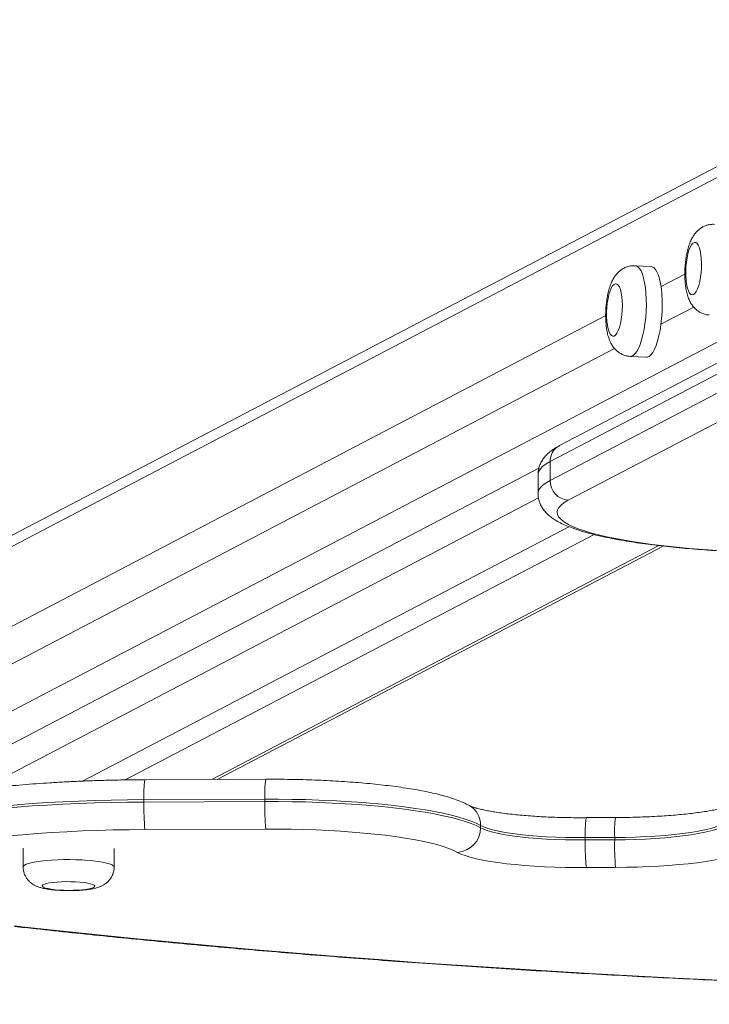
# Model space of a CAD drawing. Header units: millimetres. Extents: x 4385 to 11928, y 17253 to 36963.
# Tile 203 of 256: x 7692.443 to 7692.732, y 18767.579 to 18767.993. Entities that reach past the tile are written whole.
import ezdxf

# ---------------------------------------------------------------- set-up
doc = ezdxf.new("R2010")
doc.units = ezdxf.units.MM
doc.layers.add('БЛАГО_Ботаническая_Р$0$БЛАГО_МАФ', color=7, linetype='Continuous', lineweight=0, true_color=0x000000)

# ---------------------------------------------------------------- blocks, each defined once
blk = doc.blocks.new('БЛАГО_Ботаническая_Р$0$дио 1.15')
at = {"layer": 'БЛАГО_Ботаническая_Р$0$БЛАГО_МАФ'}
for p, q in [((-1.40276868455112, 0.1224859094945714), (-1.76845709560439, 0.8160767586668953)), ((-1.396991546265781, 0.1203266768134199), (-1.761754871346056, 0.8121631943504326)), ((-1.535603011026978, 0.2805655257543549), (-1.809470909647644, 0.8000032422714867)), ((-1.521772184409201, 0.2843692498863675), (-1.79363460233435, 0.8000032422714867)), ((-1.812531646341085, 0.768210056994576), (-1.446843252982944, 0.07461901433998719)), ((-1.585925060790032, 0.3121827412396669), (-1.72942776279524, 0.5843602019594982)), ((-1.598357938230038, 0.3123270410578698), (-1.721390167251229, 0.5456787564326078)), ((-1.746175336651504, 0.5281380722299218), (-1.754093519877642, 0.5281380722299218)), ((-1.610459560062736, 0.2995006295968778), (-1.717954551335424, 0.503383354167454)), ((-1.754093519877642, 0.4899972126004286), (-1.746175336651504, 0.4899972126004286)), ((-1.753953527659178, 0.4900158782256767), (-1.754093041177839, 0.4899972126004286)), ((-1.613723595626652, 0.2888542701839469), (-1.717390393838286, 0.485476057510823)), ((-1.737829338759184, 0.4263361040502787), (-1.73820235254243, 0.4771066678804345)), ((-1.726639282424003, 0.4775503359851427), (-1.726266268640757, 0.4267797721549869)), ((-1.726639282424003, 0.4775503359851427), (-1.725649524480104, 0.4775503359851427)), ((-1.725276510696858, 0.4267797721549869), (-1.725649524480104, 0.4775503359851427)), ((-1.716905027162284, 0.4264098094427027), (-1.71727804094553, 0.4771803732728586)), ((-1.618274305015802, 0.2617062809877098), (-1.717071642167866, 0.4490924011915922)), ((-1.717055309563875, 0.4468625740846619), (-1.618470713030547, 0.2598801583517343)), ((-1.726266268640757, 0.4267797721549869), (-1.725276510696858, 0.4267797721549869)), ((-1.736979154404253, 0.3361987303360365), (-1.735989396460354, 0.3361987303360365)), ((-1.588577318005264, 0.3125268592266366), (-1.596495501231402, 0.3125268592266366)), ((-1.591062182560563, 0.3074959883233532), (-1.503614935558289, 0.1416373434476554)), ((-1.583143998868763, 0.3074959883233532), (-1.591062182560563, 0.3074959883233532)), ((-1.495696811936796, 0.1416373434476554), (-1.583143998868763, 0.3074959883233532)), ((-1.488994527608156, 0.1377235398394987), (-1.57644177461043, 0.3035821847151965)), ((-1.511933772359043, 0.1339786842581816), (-1.599381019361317, 0.2998373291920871)), ((-1.753435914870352, 0.279426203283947), (-1.753525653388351, 0.2916399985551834)), ((-1.741963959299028, 0.2922681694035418), (-1.740974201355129, 0.2922681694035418)), ((-1.741963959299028, 0.2922681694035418), (-1.741872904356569, 0.2798698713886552)), ((-1.740883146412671, 0.2798698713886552), (-1.740974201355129, 0.2922681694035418)), ((-1.732511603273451, 0.279500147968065), (-1.732601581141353, 0.2917431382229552)), ((-1.741872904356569, 0.2798698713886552), (-1.740883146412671, 0.2798698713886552)), ((-1.538873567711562, 0.2740282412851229), (-1.539224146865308, 0.2673270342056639)), ((-1.501135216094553, 0.2653343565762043), (-1.500784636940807, 0.272035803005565)), ((-1.518121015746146, 0.2474079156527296), (-1.525357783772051, 0.2611336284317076)), ((-1.504280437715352, 0.2511932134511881), (-1.509521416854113, 0.2611336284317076))]:
    blk.add_line(p, q, dxfattribs=at)
at = {"layer": 'БЛАГО_Ботаническая_Р$0$БЛАГО_МАФ', "flags": 128}
for points in [[(-1.74177784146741, 0.5962375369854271), (-1.740689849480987, 0.5939811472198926), (-1.739623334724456, 0.5913801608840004), (-1.738581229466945, 0.5884422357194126), (-1.73756652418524, 0.5851750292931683), (-1.736582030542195, 0.5815883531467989), (-1.735630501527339, 0.5776920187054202), (-1.734714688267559, 0.5734970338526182), (-1.733837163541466, 0.5690153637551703), (-1.733000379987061, 0.5642594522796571), (-1.732206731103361, 0.5592427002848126), (-1.731458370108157, 0.5539794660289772), (-1.730757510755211, 0.5484845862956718), (-1.730106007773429, 0.5427733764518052), (-1.72950583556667, 0.5368621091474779), (-1.728958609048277, 0.53076705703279), (-1.728465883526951, 0.5245059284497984), (-1.728029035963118, 0.5180961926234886), (-1.727649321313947, 0.5115555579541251), (-1.727327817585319, 0.5049031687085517), (-1.727065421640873, 0.4981572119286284), (-1.726862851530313, 0.4913368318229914), (-1.726720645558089, 0.4844614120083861), (-1.726639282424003, 0.4775503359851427)], [(-1.725649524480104, 0.4775503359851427), (-1.725730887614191, 0.4844614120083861), (-1.725873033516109, 0.4913368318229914), (-1.726075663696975, 0.4981572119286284), (-1.726338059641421, 0.5049031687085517), (-1.726659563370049, 0.5115555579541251), (-1.727039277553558, 0.5180961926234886), (-1.727476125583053, 0.5245059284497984), (-1.727968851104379, 0.53076705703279), (-1.728516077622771, 0.5368621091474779), (-1.729116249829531, 0.5427733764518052), (-1.729767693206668, 0.5484845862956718), (-1.730468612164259, 0.5539794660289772), (-1.731216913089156, 0.5592427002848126), (-1.732010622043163, 0.5642594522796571), (-1.732847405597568, 0.5690153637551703), (-1.73372493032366, 0.5734970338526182), (-1.734640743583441, 0.5776920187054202), (-1.735592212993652, 0.5815883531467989), (-1.736576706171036, 0.5851750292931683), (-1.737591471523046, 0.5884422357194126), (-1.738633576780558, 0.5913801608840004), (-1.739700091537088, 0.5939811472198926), (-1.740788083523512, 0.5962375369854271)], [(-1.73820235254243, 0.4771066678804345), (-1.738282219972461, 0.4837755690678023), (-1.738423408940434, 0.4904073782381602), (-1.738625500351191, 0.4969819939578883), (-1.738887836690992, 0.5034788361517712), (-1.739209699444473, 0.5098780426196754), (-1.739590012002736, 0.5161599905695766), (-1.74002763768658, 0.5223050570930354), (-1.740521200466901, 0.528294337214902), (-1.741069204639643, 0.5341096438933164), (-1.741669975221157, 0.539732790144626), (-1.742321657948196, 0.5451465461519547), (-1.743022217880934, 0.5503341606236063), (-1.74376950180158, 0.5552798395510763), (-1.744561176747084, 0.5599682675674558), (-1.745394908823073, 0.5643848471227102), (-1.746268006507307, 0.5685159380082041), (-1.74717783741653, 0.5723490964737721), (-1.748121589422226, 0.5758723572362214), (-1.749096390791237, 0.5790749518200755), (-1.750099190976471, 0.5819465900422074), (-1.751126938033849, 0.5844791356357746), (-1.752176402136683, 0.5866642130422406)], [(-1.778875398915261, 0.5317797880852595), (-1.779211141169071, 0.5286786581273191), (-1.780895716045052, 0.5127262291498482), (-1.782529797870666, 0.4965840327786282), (-1.784112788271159, 0.4802585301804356), (-1.785644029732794, 0.4637549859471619), (-1.78712310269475, 0.4470798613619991), (-1.78854934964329, 0.4302388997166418), (-1.789922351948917, 0.4132380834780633), (-1.79124157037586, 0.3960836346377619), (-1.792506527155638, 0.3787815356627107), (-1.793716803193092, 0.3613382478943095), (-1.794871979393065, 0.3437599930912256), (-1.795971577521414, 0.3260532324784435), (-1.79701517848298, 0.3082239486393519), (-1.798002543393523, 0.2902786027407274), (-1.798933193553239, 0.2722238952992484), (-1.799806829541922, 0.2540662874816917), (-1.800623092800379, 0.235812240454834)], [(-1.754092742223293, 0.5281380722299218), (-1.753801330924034, 0.5280567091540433), (-1.75337459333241, 0.5276403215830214), (-1.752961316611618, 0.5268779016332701), (-1.752569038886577, 0.5257838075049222), (-1.7522052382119, 0.5243783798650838), (-1.751876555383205, 0.522687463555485), (-1.751589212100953, 0.5207431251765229), (-1.751348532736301, 0.5185810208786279), (-1.751158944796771, 0.5162418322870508), (-1.751024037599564, 0.5137691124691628), (-1.750946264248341, 0.511208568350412), (-1.750927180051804, 0.5086082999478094), (-1.750967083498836, 0.5060166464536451), (-1.75106519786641, 0.5034817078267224), (-1.751219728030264, 0.5010508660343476), (-1.75142780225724, 0.4987693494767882), (-1.75168547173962, 0.4966797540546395), (-1.751988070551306, 0.4948208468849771), (-1.752329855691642, 0.493227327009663), (-1.752704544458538, 0.4919288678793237), (-1.753105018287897, 0.4909496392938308), (-1.753523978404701, 0.4903080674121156), (-1.753953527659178, 0.4900158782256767)], [(-1.761930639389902, 0.4980375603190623), (-1.761604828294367, 0.4983019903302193), (-1.761292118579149, 0.4989124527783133), (-1.761002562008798, 0.4998490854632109), (-1.76074537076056, 0.5010822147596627), (-1.760528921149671, 0.502572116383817), (-1.760360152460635, 0.5042704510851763), (-1.760244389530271, 0.506123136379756), (-1.760185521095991, 0.5080705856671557), (-1.760185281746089, 0.5100498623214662), (-1.760243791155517, 0.5119977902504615), (-1.760359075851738, 0.513851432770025), (-1.760527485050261, 0.515551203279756), (-1.760743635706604, 0.5170427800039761), (-1.761000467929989, 0.5182778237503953), (-1.761289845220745, 0.5192170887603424), (-1.761602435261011, 0.519829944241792), (-1.761928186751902, 0.5200970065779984), (-1.762256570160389, 0.5200094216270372), (-1.762577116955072, 0.519570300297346), (-1.762879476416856, 0.5187935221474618), (-1.763153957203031, 0.5177042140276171), (-1.763391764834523, 0.5163373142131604), (-1.763585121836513, 0.5147368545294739), (-1.763727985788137, 0.512954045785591), (-1.763815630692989, 0.511046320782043), (-1.7638453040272, 0.5090749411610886), (-1.763816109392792, 0.5071035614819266), (-1.763728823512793, 0.5051951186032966), (-1.763586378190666, 0.5034111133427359), (-1.763393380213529, 0.5018089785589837), (-1.763155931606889, 0.5004401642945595), (-1.762881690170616, 0.4993487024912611), (-1.762579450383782, 0.4985695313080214), (-1.76225902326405, 0.4981277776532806), (-1.761930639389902, 0.4980375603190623)], [(-1.747351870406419, 0.3458196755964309), (-1.746513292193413, 0.3475048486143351), (-1.745695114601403, 0.3495207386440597), (-1.744900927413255, 0.3518584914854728), (-1.744134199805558, 0.3545080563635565), (-1.743398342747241, 0.3574577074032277), (-1.74269652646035, 0.3606942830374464), (-1.742031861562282, 0.3642039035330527), (-1.741407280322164, 0.3679707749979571), (-1.740825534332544, 0.3719786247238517), (-1.740289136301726, 0.3762097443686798), (-1.739800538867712, 0.3806457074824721), (-1.739361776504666, 0.3852666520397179), (-1.738974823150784, 0.3900524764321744), (-1.738641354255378, 0.3949821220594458), (-1.738362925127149, 0.4000340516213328), (-1.738140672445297, 0.4051860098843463), (-1.73797555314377, 0.410415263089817), (-1.737868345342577, 0.415698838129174), (-1.737819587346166, 0.4210135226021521), (-1.737829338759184, 0.4263361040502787)], [(-1.726266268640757, 0.4267797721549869), (-1.726254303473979, 0.4210769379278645), (-1.726302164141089, 0.4153810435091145), (-1.726409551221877, 0.4097145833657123), (-1.72657616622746, 0.4041005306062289), (-1.726801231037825, 0.3985606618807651), (-1.727083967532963, 0.3931174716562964), (-1.727423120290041, 0.3877924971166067), (-1.727817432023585, 0.3826070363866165), (-1.728265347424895, 0.3775816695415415), (-1.728764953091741, 0.3727364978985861), (-1.729314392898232, 0.3680909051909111), (-1.729911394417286, 0.3636633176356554), (-1.730553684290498, 0.3594714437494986), (-1.731238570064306, 0.3555317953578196), (-1.731963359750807, 0.3518604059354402), (-1.732725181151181, 0.3484716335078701), (-1.733521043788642, 0.3453791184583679), (-1.734347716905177, 0.3425950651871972), (-1.735201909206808, 0.3401307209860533), (-1.736080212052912, 0.3379956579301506), (-1.736979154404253, 0.3361987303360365)], [(-1.735989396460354, 0.3361987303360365), (-1.735090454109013, 0.3379956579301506), (-1.734212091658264, 0.3401307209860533), (-1.733357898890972, 0.3425950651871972), (-1.732531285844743, 0.3453791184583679), (-1.731735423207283, 0.3484716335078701), (-1.730973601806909, 0.3518604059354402), (-1.730248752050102, 0.3555317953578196), (-1.729563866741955, 0.3594714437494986), (-1.728921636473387, 0.3636633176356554), (-1.728324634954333, 0.3680909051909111), (-1.727775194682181, 0.3727364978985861), (-1.727275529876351, 0.3775816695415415), (-1.726827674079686, 0.3826070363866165), (-1.726433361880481, 0.3877924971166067), (-1.726094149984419, 0.3931174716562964), (-1.725811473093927, 0.3985606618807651), (-1.725586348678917, 0.4041005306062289), (-1.725419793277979, 0.4097145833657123), (-1.725312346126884, 0.4153810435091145), (-1.725264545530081, 0.4210769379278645), (-1.725276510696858, 0.4267797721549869)], [(-1.753525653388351, 0.2916399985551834), (-1.75355263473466, 0.296077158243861), (-1.753516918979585, 0.3005124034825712), (-1.753418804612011, 0.3049129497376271), (-1.753258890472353, 0.309247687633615), (-1.753038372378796, 0.3134847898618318), (-1.752758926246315, 0.3175938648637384), (-1.7524224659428, 0.321544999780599), (-1.752031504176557, 0.3253097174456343), (-1.751588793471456, 0.3288609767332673), (-1.75109762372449, 0.3321729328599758), (-1.750561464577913, 0.3352214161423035), (-1.749984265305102, 0.337984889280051), (-1.749370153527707, 0.3404430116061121), (-1.748723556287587, 0.3425780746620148), (-1.748049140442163, 0.3443745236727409), (-1.747351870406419, 0.3458196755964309)], [(-1.736979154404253, 0.3361987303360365), (-1.737623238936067, 0.3348368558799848), (-1.738242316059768, 0.3331038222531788), (-1.738830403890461, 0.3310161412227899), (-1.739381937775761, 0.3285939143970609), (-1.739891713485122, 0.3258596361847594), (-1.740354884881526, 0.3228398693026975), (-1.740767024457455, 0.3195628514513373), (-1.741124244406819, 0.3160596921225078), (-1.741423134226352, 0.312363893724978), (-1.741660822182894, 0.3085106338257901), (-1.741835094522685, 0.3045362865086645), (-1.741944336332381, 0.3004786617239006), (-1.741987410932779, 0.2963762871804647), (-1.741963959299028, 0.2922681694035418)], [(-1.740974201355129, 0.2922681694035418), (-1.740997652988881, 0.2963762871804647), (-1.740954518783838, 0.3004786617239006), (-1.740845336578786, 0.3045362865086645), (-1.740671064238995, 0.3085106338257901), (-1.740433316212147, 0.312363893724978), (-1.740134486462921, 0.3160596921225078), (-1.739777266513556, 0.3195628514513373), (-1.739365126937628, 0.3228398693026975), (-1.738901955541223, 0.3258596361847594), (-1.738392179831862, 0.3285939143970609), (-1.737840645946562, 0.3310161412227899), (-1.73725255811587, 0.3331038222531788), (-1.736633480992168, 0.3348368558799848), (-1.735989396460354, 0.3361987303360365)], [(-1.596493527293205, 0.3125268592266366), (-1.596115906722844, 0.3125026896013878), (-1.595089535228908, 0.3121970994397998), (-1.594067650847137, 0.3115411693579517), (-1.593053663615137, 0.3105365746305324), (-1.592050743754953, 0.309186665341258), (-1.591062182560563, 0.3074959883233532)], [(-1.583143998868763, 0.3074959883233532), (-1.584132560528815, 0.309186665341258), (-1.585135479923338, 0.3105365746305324), (-1.586149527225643, 0.3115411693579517), (-1.58717135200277, 0.3121970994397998), (-1.58819778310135, 0.3125026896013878), (-1.588577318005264, 0.3125268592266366)], [(-1.599381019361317, 0.2998373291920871), (-1.600370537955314, 0.3015150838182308), (-1.601375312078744, 0.3028240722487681), (-1.602391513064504, 0.303759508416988), (-1.603415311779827, 0.3043178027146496), (-1.604442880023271, 0.3044970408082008), (-1.605470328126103, 0.3042962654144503), (-1.606493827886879, 0.3037164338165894), (-1.607509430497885, 0.3027594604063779), (-1.608513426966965, 0.3014294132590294), (-1.609501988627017, 0.2997310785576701), (-1.610471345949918, 0.2976706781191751), (-1.611417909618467, 0.2952561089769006), (-1.612338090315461, 0.2924964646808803), (-1.613228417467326, 0.2894022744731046), (-1.614085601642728, 0.2859850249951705), (-1.614906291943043, 0.2822573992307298), (-1.615687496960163, 0.2782339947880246), (-1.616426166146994, 0.2739294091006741), (-1.617119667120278, 0.269360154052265), (-1.617765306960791, 0.2645432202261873), (-1.618360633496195, 0.259497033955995), (-1.618903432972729, 0.254240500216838), (-1.619391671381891, 0.2487934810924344), (-1.619823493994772, 0.2431760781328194), (-1.620197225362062, 0.2374100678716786)], [(-1.522322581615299, 0.2839892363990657), (-1.524176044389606, 0.2838734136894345), (-1.525876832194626, 0.2836551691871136), (-1.527370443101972, 0.2833416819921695), (-1.528608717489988, 0.2829430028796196), (-1.529551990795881, 0.2824720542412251), (-1.530169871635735, 0.2819439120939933), (-1.530442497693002, 0.28137532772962), (-1.530361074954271, 0.2807847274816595), (-1.529928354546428, 0.2801912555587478), (-1.529158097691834, 0.2796135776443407), (-1.528075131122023, 0.279070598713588), (-1.52671427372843, 0.27857978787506), (-1.525119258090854, 0.278156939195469), (-1.523341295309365, 0.2778154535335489), (-1.521437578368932, 0.2775660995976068), (-1.519469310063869, 0.2774174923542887), (-1.517499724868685, 0.2773739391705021), (-1.515592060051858, 0.2774371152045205), (-1.513807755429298, 0.2776048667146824), (-1.512204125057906, 0.2778716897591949), (-1.51083267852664, 0.2782289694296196), (-1.50973750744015, 0.2786656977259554), (-1.508953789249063, 0.279167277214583), (-1.508506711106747, 0.2797179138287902), (-1.508410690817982, 0.2802998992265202), (-1.508668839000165, 0.280894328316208), (-1.50927272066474, 0.281482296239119), (-1.51020307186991, 0.2820446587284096), (-1.511429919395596, 0.2825637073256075), (-1.512913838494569, 0.2830224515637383), (-1.514607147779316, 0.2834062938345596), (-1.51645546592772, 0.2837027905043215), (-1.51839926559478, 0.2839026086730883), (-1.52037614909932, 0.2839990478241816), (-1.522322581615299, 0.2839892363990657)], [(-1.746357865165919, 0.2244776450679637), (-1.747084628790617, 0.2259967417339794), (-1.747789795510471, 0.2278475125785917), (-1.748469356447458, 0.2300189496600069), (-1.749119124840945, 0.2324988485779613), (-1.749735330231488, 0.2352718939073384), (-1.7503143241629, 0.2383218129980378), (-1.750852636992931, 0.2416308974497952), (-1.751347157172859, 0.245179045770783), (-1.751794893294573, 0.2489456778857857), (-1.752193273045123, 0.2529085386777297), (-1.752539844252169, 0.2570439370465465), (-1.752832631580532, 0.2613274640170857), (-1.75306984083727, 0.2657337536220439), (-1.753250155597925, 0.2702367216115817), (-1.75337237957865, 0.2748100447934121), (-1.753435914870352, 0.279426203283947)], [(-1.741872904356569, 0.2798698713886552), (-1.741808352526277, 0.2754757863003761), (-1.741680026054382, 0.271132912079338), (-1.741488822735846, 0.2668745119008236), (-1.741236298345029, 0.2627338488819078), (-1.740924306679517, 0.2587425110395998), (-1.740555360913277, 0.2549316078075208), (-1.740132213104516, 0.2513305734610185), (-1.739658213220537, 0.2479671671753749), (-1.739137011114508, 0.2448672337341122), (-1.738572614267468, 0.2420549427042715), (-1.737969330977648, 0.2395520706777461), (-1.737331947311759, 0.2373777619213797), (-1.736665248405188, 0.2355487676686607), (-1.735974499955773, 0.234079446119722)], [(-1.734984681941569, 0.234079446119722), (-1.73567549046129, 0.2355487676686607), (-1.736342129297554, 0.2373777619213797), (-1.73697957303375, 0.2395520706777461), (-1.737582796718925, 0.2420549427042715), (-1.738147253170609, 0.2448672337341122), (-1.738668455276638, 0.2479671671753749), (-1.739142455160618, 0.2513305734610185), (-1.739565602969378, 0.2549316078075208), (-1.739934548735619, 0.2587425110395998), (-1.740246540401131, 0.2627338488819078), (-1.740499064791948, 0.2668745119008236), (-1.740690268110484, 0.271132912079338), (-1.740818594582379, 0.2754757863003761), (-1.740883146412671, 0.2798698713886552)], [(-1.500784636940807, 0.2720355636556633), (-1.500837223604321, 0.2716969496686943), (-1.501210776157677, 0.2709505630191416), (-1.501931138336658, 0.2702431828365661), (-1.502984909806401, 0.2695874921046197), (-1.504352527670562, 0.2689961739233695), (-1.506008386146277, 0.268479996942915), (-1.507921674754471, 0.2680485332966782), (-1.510056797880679, 0.2677099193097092), (-1.512373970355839, 0.2674706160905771), (-1.514830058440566, 0.2673346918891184), (-1.517379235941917, 0.2673050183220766), (-1.519974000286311, 0.2673818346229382), (-1.522566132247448, 0.2675641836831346), (-1.525107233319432, 0.2678482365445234), (-1.527550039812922, 0.2682289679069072), (-1.529849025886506, 0.2686989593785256), (-1.531961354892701, 0.2692498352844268), (-1.533847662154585, 0.2698710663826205), (-1.535472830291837, 0.2705514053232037), (-1.536806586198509, 0.2712776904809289), (-1.537824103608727, 0.272036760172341), (-1.538506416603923, 0.2728142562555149), (-1.53884078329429, 0.2735960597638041), (-1.538873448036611, 0.2740299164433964)], [(-1.539224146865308, 0.2673270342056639), (-1.539191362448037, 0.2668946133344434), (-1.538856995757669, 0.2661130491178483), (-1.538174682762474, 0.265335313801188), (-1.537157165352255, 0.2645762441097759), (-1.535823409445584, 0.263849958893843), (-1.534198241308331, 0.2631698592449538), (-1.532311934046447, 0.2625483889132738), (-1.530199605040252, 0.261997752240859), (-1.52790061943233, 0.2615275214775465), (-1.525457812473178, 0.2611467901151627), (-1.522916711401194, 0.260862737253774), (-1.520324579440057, 0.2606806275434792), (-1.517729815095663, 0.260603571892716), (-1.515180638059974, 0.2606332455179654), (-1.512724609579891, 0.2607691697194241), (-1.510407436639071, 0.2610087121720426), (-1.508272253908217, 0.2613470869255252), (-1.506358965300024, 0.261778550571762), (-1.504703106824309, 0.2622947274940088), (-1.503335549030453, 0.2628862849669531), (-1.502281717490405, 0.2635417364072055), (-1.501561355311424, 0.2642493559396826), (-1.501187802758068, 0.2649955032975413), (-1.501135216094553, 0.2653343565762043)], [(-1.505156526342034, 0.2508050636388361), (-1.50698809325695, 0.2506715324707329), (-1.508657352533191, 0.2504365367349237), (-1.510110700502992, 0.2501079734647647), (-1.511301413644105, 0.2496961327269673), (-1.512191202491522, 0.2492141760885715), (-1.512751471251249, 0.2486776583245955), (-1.512964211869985, 0.2481040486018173), (-1.512822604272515, 0.2475117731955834), (-1.512331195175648, 0.2469194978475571), (-1.511505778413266, 0.2463466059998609), (-1.510372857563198, 0.2458112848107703), (-1.5089688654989, 0.2453310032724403), (-1.507338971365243, 0.2449210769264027), (-1.505535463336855, 0.2445944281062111), (-1.503616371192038, 0.2443618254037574), (-1.501643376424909, 0.2442309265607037), (-1.499679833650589, 0.2442055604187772), (-1.497788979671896, 0.2442866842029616), (-1.496031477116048, 0.2444716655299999), (-1.49446386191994, 0.2447545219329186), (-1.493136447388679, 0.2451263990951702), (-1.492092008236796, 0.2455750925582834), (-1.491364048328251, 0.2460862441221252), (-1.490975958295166, 0.2466433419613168), (-1.49094024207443, 0.2472286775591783), (-1.491258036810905, 0.2478235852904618), (-1.491919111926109, 0.2484084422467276), (-1.492902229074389, 0.2489648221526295), (-1.494175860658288, 0.2494745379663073), (-1.495698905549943, 0.2499215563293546), (-1.497422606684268, 0.2502912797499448), (-1.499291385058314, 0.2505719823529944), (-1.501245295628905, 0.2507545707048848), (-1.503221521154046, 0.2508330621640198), (-1.505156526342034, 0.2508050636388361)]]:
    blk.add_lwpolyline(points, dxfattribs=at)
at = {"layer": 'БЛАГО_Ботаническая_Р$0$БЛАГО_МАФ'}
for centre, radius, start, end in [((-1.728753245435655, 0.3817426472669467), 0.09583100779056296, 88.7359940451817, 95.6586599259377), ((-1.723205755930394, 0.4379481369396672), 0.03967752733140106, 81.40799996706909, 93.5311247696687), ((-1.728376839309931, 0.3308836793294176), 0.09591931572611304, 88.73918462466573, 95.65546965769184), ((-1.722833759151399, 0.3871799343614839), 0.03967510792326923, 81.4059863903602, 93.52986861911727), ((-1.737028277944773, 0.3465478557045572), 0.01034924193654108, 184.0347057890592, 270.2719611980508), ((-1.735848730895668, 0.3455815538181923), 0.009383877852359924, 269.1410974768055, 330.2741825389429), ((-1.591116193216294, 0.2992073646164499), 0.00828879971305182, 89.62664977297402, 175.6412082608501), ((-1.583017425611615, 0.3000171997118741), 0.007479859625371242, 28.46430818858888, 90.96959971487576), ((-1.743988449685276, 0.1841046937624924), 0.0957885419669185, 88.73448647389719, 95.66018963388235), ((-1.73843972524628, 0.2402334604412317), 0.03971165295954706, 81.4148453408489, 93.52758444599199)]:
    blk.add_arc(centre, radius, start, end, dxfattribs=at)
for points, knots in [([(-1.71727804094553, 0.4771803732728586), (-1.717287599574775, 0.4782777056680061), (-1.717315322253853, 0.481460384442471), (-1.717401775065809, 0.4867134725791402), (-1.717555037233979, 0.4929148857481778), (-1.717761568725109, 0.4990638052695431), (-1.718020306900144, 0.5051453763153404), (-1.718330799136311, 0.5111447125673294), (-1.718692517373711, 0.5170473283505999), (-1.71910461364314, 0.5228390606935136), (-1.719566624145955, 0.5285061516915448), (-1.720077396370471, 0.5340355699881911), (-1.72063656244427, 0.5394146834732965), (-1.721242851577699, 0.5446313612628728), (-1.721896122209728, 0.549674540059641), (-1.722595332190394, 0.5545339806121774), (-1.723340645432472, 0.5592006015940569), (-1.724131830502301, 0.5636663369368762), (-1.724969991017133, 0.5679248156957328), (-1.725856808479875, 0.5719719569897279), (-1.726795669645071, 0.5758062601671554), (-1.727792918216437, 0.5794283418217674), (-1.72885833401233, 0.5828461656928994), (-1.73001292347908, 0.5860677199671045), (-1.731181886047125, 0.588904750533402), (-1.732029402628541, 0.5905885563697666), (-1.732410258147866, 0.591345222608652)], [0, 0, 0, 0, 0.0219538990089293, 0.06367460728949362, 0.1054028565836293, 0.1471438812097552, 0.1888989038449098, 0.2306774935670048, 0.2724816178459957, 0.3143193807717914, 0.3561976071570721, 0.3981269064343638, 0.4401178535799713, 0.4821825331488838, 0.5243385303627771, 0.5666065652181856, 0.6090140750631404, 0.6515949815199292, 0.6943950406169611, 0.7374785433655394, 0.7809311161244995, 0.8248725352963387, 0.8694791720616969, 0.9150040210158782, 0.9618046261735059, 1, 1, 1, 1]), ([(-1.779068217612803, 0.5317611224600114), (-1.779392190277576, 0.5287794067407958), (-1.780256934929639, 0.5208206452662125), (-1.781612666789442, 0.5076939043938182), (-1.783139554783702, 0.4924060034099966), (-1.784618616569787, 0.4769512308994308), (-1.786052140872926, 0.4613439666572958), (-1.787438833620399, 0.4455865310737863), (-1.7887784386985, 0.429684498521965), (-1.790070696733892, 0.4136427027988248), (-1.791315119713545, 0.3974662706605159), (-1.792511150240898, 0.381160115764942), (-1.793658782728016, 0.3647295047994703), (-1.794757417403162, 0.3481794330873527), (-1.795806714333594, 0.3315152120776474), (-1.796806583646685, 0.314742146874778), (-1.797756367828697, 0.2978653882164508), (-1.798656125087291, 0.2808902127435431), (-1.799505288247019, 0.2638219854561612), (-1.800303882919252, 0.2466661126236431), (-1.801051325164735, 0.2294280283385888), (-1.801747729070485, 0.2121131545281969), (-1.802392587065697, 0.1947268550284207), (-1.802985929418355, 0.177274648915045), (-1.803527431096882, 0.1597620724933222), (-1.804017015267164, 0.1421946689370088), (-1.804454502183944, 0.1245778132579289), (-1.804839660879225, 0.1069172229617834), (-1.805172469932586, 0.08921835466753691), (-1.80545296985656, 0.07148692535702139), (-1.805680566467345, 0.05372837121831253), (-1.805856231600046, 0.03594845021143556), (-1.805977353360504, 0.01815259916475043), (-1.806037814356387, 0.003727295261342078), (-1.806047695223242, -0.004764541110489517), (-1.806050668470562, -0.007319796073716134)], [0, 0, 0, 0, 0.01871707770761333, 0.04995940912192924, 0.08119962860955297, 0.1124371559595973, 0.1436725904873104, 0.1749058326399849, 0.20613725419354, 0.2373669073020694, 0.2685945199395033, 0.299821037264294, 0.3310455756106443, 0.3622692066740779, 0.3934915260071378, 0.4247121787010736, 0.4559320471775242, 0.4871508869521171, 0.5183688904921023, 0.5495859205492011, 0.5808022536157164, 0.6120174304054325, 0.6432322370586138, 0.6744466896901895, 0.7056600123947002, 0.7368731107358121, 0.768085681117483, 0.7992982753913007, 0.8305098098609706, 0.8617217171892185, 0.8929329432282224, 0.9241441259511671, 0.9553550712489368, 0.9865660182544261, 1, 1, 1, 1]), ([(-1.754085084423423, 0.5281033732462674), (-1.754239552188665, 0.5281138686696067), (-1.754926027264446, 0.5281605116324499), (-1.756108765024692, 0.5279260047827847), (-1.757534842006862, 0.5274456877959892), (-1.75877882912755, 0.526746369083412), (-1.759837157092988, 0.5259081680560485), (-1.760712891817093, 0.5249680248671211), (-1.761420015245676, 0.5239645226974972), (-1.761986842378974, 0.5229092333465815), (-1.762458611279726, 0.5217548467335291), (-1.762891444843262, 0.5203345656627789), (-1.763246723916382, 0.5186776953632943), (-1.763528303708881, 0.5167951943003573), (-1.763730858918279, 0.5148668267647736), (-1.763870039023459, 0.5128449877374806), (-1.763948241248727, 0.5107356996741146), (-1.763965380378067, 0.5086210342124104), (-1.763923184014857, 0.506524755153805), (-1.763821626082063, 0.5044748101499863), (-1.763658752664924, 0.5024934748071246), (-1.763427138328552, 0.5005835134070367), (-1.763100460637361, 0.4986948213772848), (-1.762694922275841, 0.4970758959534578), (-1.762183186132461, 0.4956615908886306), (-1.761616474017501, 0.494496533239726), (-1.760887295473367, 0.493380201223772), (-1.75995582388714, 0.4923304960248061), (-1.758822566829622, 0.4914113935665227), (-1.757511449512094, 0.4906754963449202), (-1.756065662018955, 0.4901997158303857), (-1.754898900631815, 0.4899766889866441), (-1.754237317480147, 0.4900197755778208), (-1.75408771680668, 0.4900295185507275)], [0, 0, 0, 0, 0.008805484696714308, 0.03913276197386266, 0.06764014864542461, 0.09478675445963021, 0.120915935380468, 0.1463878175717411, 0.1716859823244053, 0.1976903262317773, 0.2261705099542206, 0.2607021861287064, 0.3085250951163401, 0.3501219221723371, 0.3891112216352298, 0.4298566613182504, 0.4693531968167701, 0.5083146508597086, 0.5471766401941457, 0.5862320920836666, 0.6258643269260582, 0.666714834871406, 0.7101004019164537, 0.7596321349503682, 0.791595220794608, 0.8201653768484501, 0.84814045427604, 0.8761861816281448, 0.9045574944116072, 0.9332828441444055, 0.9622904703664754, 0.9914729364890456, 1, 1, 1, 1]), ([(-1.727701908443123, 0.3409244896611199), (-1.727484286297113, 0.341328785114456), (-1.726800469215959, 0.3425991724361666), (-1.725795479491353, 0.3448987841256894), (-1.724704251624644, 0.3479203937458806), (-1.723730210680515, 0.3511676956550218), (-1.722863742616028, 0.3545517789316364), (-1.722081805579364, 0.3580822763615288), (-1.721367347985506, 0.361777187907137), (-1.720711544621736, 0.3656448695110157), (-1.720109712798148, 0.3696851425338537), (-1.719559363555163, 0.3738928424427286), (-1.719059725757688, 0.378259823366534), (-1.718610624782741, 0.3827749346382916), (-1.718212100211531, 0.3874254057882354), (-1.717864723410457, 0.3921970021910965), (-1.717569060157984, 0.3970743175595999), (-1.717325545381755, 0.4020410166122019), (-1.717134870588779, 0.4070801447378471), (-1.716997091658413, 0.4121743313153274), (-1.716913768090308, 0.4173053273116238), (-1.716883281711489, 0.422058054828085), (-1.71689844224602, 0.4250919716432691), (-1.716905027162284, 0.4264098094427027)], [0, 0, 0, 0, 0.02597585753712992, 0.08162198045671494, 0.1393053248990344, 0.1942222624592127, 0.2465972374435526, 0.2973145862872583, 0.3469504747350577, 0.3958534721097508, 0.4442372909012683, 0.4922422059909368, 0.5399675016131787, 0.5874786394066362, 0.634827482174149, 0.6820485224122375, 0.7291734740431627, 0.7762208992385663, 0.8232109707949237, 0.8701594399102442, 0.9170791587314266, 0.9639818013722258, 1, 1, 1, 1]), ([(-1.732600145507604, 0.2917438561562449), (-1.732606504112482, 0.2922381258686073), (-1.732629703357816, 0.2940413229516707), (-1.732632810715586, 0.2971683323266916), (-1.732590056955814, 0.3011018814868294), (-1.73249557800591, 0.3050000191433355), (-1.732351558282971, 0.3088339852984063), (-1.73215893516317, 0.3125766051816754), (-1.731919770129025, 0.3162006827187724), (-1.731636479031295, 0.319679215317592), (-1.731312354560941, 0.3229857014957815), (-1.730951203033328, 0.3260935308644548), (-1.73055821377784, 0.3289765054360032), (-1.730139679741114, 0.3316084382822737), (-1.729704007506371, 0.3339635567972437), (-1.729261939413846, 0.3360148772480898), (-1.728828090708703, 0.3377381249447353), (-1.728436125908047, 0.339061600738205), (-1.72810751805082, 0.3400057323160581), (-1.727865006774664, 0.3405990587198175), (-1.727735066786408, 0.3408645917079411), (-1.727709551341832, 0.3409106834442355), (-1.727701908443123, 0.3409244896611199)], [0, 0, 0, 0, 0.02184684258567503, 0.07970174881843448, 0.137573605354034, 0.1954216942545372, 0.253205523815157, 0.3108925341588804, 0.3684412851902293, 0.4257947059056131, 0.4828963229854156, 0.5396599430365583, 0.5959822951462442, 0.6517246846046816, 0.7067006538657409, 0.7606537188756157, 0.8132521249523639, 0.8640591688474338, 0.9073654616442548, 0.9477061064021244, 0.9843360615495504, 1, 1, 1, 1]), ([(-1.596488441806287, 0.3124859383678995), (-1.596805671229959, 0.3124938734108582), (-1.597738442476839, 0.3125172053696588), (-1.599253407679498, 0.3122110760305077), (-1.600939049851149, 0.31163434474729), (-1.602478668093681, 0.3108142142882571), (-1.603888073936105, 0.3097975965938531), (-1.605200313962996, 0.308572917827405), (-1.606458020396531, 0.3070972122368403), (-1.607701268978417, 0.3052880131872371), (-1.608941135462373, 0.3030623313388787), (-1.610145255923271, 0.3004195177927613), (-1.611273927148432, 0.2974418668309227), (-1.612305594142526, 0.2942431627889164), (-1.613250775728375, 0.2908598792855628), (-1.614126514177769, 0.2872849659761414), (-1.614943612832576, 0.2835106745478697), (-1.615708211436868, 0.2795359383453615), (-1.616423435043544, 0.2753622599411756), (-1.61709099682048, 0.2709960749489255), (-1.617711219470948, 0.2664448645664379), (-1.618284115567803, 0.261718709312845), (-1.618809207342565, 0.2568286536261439), (-1.619286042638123, 0.2517877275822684), (-1.619712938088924, 0.2466069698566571), (-1.620046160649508, 0.2419592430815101), (-1.620225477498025, 0.2390194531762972), (-1.620294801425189, 0.2378829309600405)], [0, 0, 0, 0, 0.01345174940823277, 0.03955314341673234, 0.06560989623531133, 0.09230595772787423, 0.1204481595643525, 0.1510679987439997, 0.1854997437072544, 0.2253731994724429, 0.2719186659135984, 0.3235317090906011, 0.3750723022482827, 0.4247414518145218, 0.4729174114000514, 0.5200644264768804, 0.5664993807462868, 0.6124291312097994, 0.6579923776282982, 0.7032800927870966, 0.7483593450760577, 0.7932790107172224, 0.8380702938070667, 0.8827618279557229, 0.927374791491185, 0.971923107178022, 1, 1, 1, 1]), ([(-1.57644177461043, 0.3035821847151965), (-1.576656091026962, 0.3039763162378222), (-1.57727130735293, 0.3051077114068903), (-1.578335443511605, 0.3067310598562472), (-1.579679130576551, 0.3083740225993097), (-1.581054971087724, 0.3096936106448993), (-1.582503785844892, 0.3107595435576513), (-1.584053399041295, 0.3115982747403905), (-1.585763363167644, 0.3121982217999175), (-1.587303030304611, 0.3125183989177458), (-1.588270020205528, 0.3124939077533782), (-1.588584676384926, 0.3124859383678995)], [0, 0, 0, 0, 0.09188238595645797, 0.2637578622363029, 0.4075621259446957, 0.5316868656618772, 0.6429083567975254, 0.7458375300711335, 0.8437884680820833, 0.9491691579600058, 1, 1, 1, 1]), ([(-1.741963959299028, 0.2922681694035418), (-1.743095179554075, 0.2922610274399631), (-1.745357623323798, 0.2922467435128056), (-1.748606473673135, 0.2921370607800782), (-1.751281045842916, 0.2919769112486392), (-1.752869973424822, 0.2918028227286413), (-1.753394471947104, 0.291688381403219), (-1.753519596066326, 0.2916422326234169), (-1.753525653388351, 0.2916399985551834)], [0, 0, 0, 0, 0.2146373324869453, 0.4292754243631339, 0.6439316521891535, 0.8586256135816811, 0.9931561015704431, 1, 1, 1, 1]), ([(-1.740974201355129, 0.2922681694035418), (-1.739880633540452, 0.292261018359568), (-1.737693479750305, 0.2922467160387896), (-1.735005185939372, 0.2921371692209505), (-1.733224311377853, 0.2919765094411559), (-1.732545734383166, 0.2918348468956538), (-1.732631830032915, 0.2917545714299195), (-1.732643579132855, 0.2917436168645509)], [0, 0, 0, 0, 0.2404750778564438, 0.4809541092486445, 0.7214494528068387, 0.9619883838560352, 0.9999999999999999, 0.9999999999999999, 0.9999999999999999, 0.9999999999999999]), ([(-1.52298874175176, 0.2843558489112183), (-1.52337874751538, 0.2843395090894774), (-1.524522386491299, 0.2842915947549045), (-1.526382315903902, 0.2841168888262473), (-1.528552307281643, 0.2837726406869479), (-1.530626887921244, 0.2832588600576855), (-1.53248104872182, 0.2825789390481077), (-1.534069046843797, 0.281753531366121), (-1.535403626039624, 0.2808093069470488), (-1.53655341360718, 0.2797062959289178), (-1.537512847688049, 0.278437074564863), (-1.538240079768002, 0.2770186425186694), (-1.538729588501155, 0.2755367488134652), (-1.538809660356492, 0.2745194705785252), (-1.538847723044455, 0.274035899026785)], [0, 0, 0, 0, 0.05156953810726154, 0.1512207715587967, 0.2545275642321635, 0.3654258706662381, 0.4724047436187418, 0.5599960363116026, 0.6394342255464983, 0.7150244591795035, 0.7887677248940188, 0.861674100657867, 0.9342456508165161, 1, 1, 1, 1]), ([(-1.50081754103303, 0.272036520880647), (-1.500799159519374, 0.2724480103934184), (-1.500756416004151, 0.2734048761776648), (-1.501044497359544, 0.2748665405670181), (-1.501576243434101, 0.2763429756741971), (-1.502325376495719, 0.2776656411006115), (-1.503245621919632, 0.278835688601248), (-1.504324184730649, 0.279867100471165), (-1.505575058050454, 0.2807862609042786), (-1.507058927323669, 0.281627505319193), (-1.508851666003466, 0.2824016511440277), (-1.510925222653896, 0.2830671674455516), (-1.513170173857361, 0.2835945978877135), (-1.51543911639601, 0.2839760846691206), (-1.517710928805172, 0.2842309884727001), (-1.519981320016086, 0.2843682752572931), (-1.521743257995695, 0.2843897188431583), (-1.52273402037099, 0.2843627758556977), (-1.52298874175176, 0.2843558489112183)], [0, 0, 0, 0, 0.04218953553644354, 0.09810633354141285, 0.1520413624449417, 0.2049782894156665, 0.2579880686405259, 0.3125056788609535, 0.3706501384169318, 0.4356790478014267, 0.5115686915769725, 0.5969704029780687, 0.6781438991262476, 0.75473894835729, 0.8288249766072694, 0.9018253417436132, 0.9747596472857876, 1, 1, 1, 1]), ([(-1.726658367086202, 0.2292830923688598), (-1.726695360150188, 0.229353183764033), (-1.726782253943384, 0.229517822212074), (-1.727025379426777, 0.2300614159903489), (-1.727355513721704, 0.2309272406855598), (-1.727747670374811, 0.2321219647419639), (-1.728180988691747, 0.2336480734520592), (-1.728638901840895, 0.2355056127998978), (-1.729106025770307, 0.2376822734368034), (-1.729569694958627, 0.2401615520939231), (-1.730019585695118, 0.2429224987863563), (-1.730447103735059, 0.2459423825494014), (-1.730845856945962, 0.2491971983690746), (-1.731210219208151, 0.2526629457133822), (-1.731535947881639, 0.2563148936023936), (-1.731819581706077, 0.2601283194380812), (-1.732058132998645, 0.264078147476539), (-1.732249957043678, 0.2681391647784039), (-1.732392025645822, 0.2722863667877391), (-1.732477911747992, 0.2760845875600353), (-1.732501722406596, 0.2784984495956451), (-1.732511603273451, 0.279500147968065)], [0, 0, 0, 0, 0.03045245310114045, 0.07153010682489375, 0.1154885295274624, 0.1625482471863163, 0.2123134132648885, 0.2643335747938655, 0.3181583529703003, 0.3733931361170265, 0.4297129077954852, 0.4868601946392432, 0.5446376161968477, 0.602899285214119, 0.6615306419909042, 0.720445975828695, 0.7795788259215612, 0.8388723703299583, 0.898288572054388, 0.957792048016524, 1, 1, 1, 1]), ([(-1.505901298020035, 0.2511688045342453), (-1.506289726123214, 0.2511487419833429), (-1.50743179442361, 0.2510897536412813), (-1.509287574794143, 0.2508943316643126), (-1.511457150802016, 0.2505192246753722), (-1.513499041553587, 0.2499736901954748), (-1.515310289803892, 0.2492621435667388), (-1.516844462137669, 0.2484160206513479), (-1.518142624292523, 0.2474443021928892), (-1.519258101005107, 0.2463098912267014), (-1.520178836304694, 0.2450110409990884), (-1.52085848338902, 0.2435681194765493), (-1.521279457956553, 0.242166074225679), (-1.52132612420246, 0.2412461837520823), (-1.521345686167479, 0.2408605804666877)], [0, 0, 0, 0, 0.05260483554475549, 0.1546703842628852, 0.2608933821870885, 0.3757623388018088, 0.4805407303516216, 0.5675309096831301, 0.6474332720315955, 0.7239062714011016, 0.7987497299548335, 0.8728604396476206, 0.9467051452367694, 0.9999999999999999, 0.9999999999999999, 0.9999999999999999, 0.9999999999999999]), ([(-1.483308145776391, 0.2388650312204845), (-1.483301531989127, 0.2393811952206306), (-1.48328797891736, 0.2404389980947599), (-1.483636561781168, 0.2419835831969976), (-1.484213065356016, 0.2434315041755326), (-1.484996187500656, 0.2447251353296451), (-1.48594684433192, 0.2458676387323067), (-1.487055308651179, 0.2468755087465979), (-1.488343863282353, 0.2477776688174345), (-1.489881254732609, 0.2486068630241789), (-1.491727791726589, 0.2493624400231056), (-1.493840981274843, 0.2500032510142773), (-1.496096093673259, 0.2505031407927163), (-1.498365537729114, 0.2508598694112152), (-1.500637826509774, 0.2510929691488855), (-1.502906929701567, 0.2512096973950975), (-1.504663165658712, 0.2512144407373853), (-1.50564870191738, 0.2511781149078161), (-1.505901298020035, 0.2511688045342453)], [0, 0, 0, 0, 0.05216297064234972, 0.1069004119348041, 0.1598666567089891, 0.2120331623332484, 0.2645042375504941, 0.3187895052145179, 0.3771633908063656, 0.4430668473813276, 0.5201907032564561, 0.6041891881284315, 0.6833179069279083, 0.7583180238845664, 0.8311461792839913, 0.9031055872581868, 0.9751656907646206, 1, 1, 1, 1])]:
    blk.add_open_spline(points, degree=3, knots=knots, dxfattribs=at)
blk = doc.blocks.new('*U1064')
at = {"layer": 'БЛАГО_Ботаническая_Р$0$БЛАГО_МАФ', "color": 1, "rotation": 89.8122082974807}
blk.add_blockref('БЛАГО_Ботаническая_Р$0$дио 1.15', (7692.978097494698, 18769.38939385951), dxfattribs=at)

msp = doc.modelspace()

# ---------------------------------------------------------------- block references
msp.add_blockref('*U1064', (0, 0))

doc.saveas('drawing.dxf')
